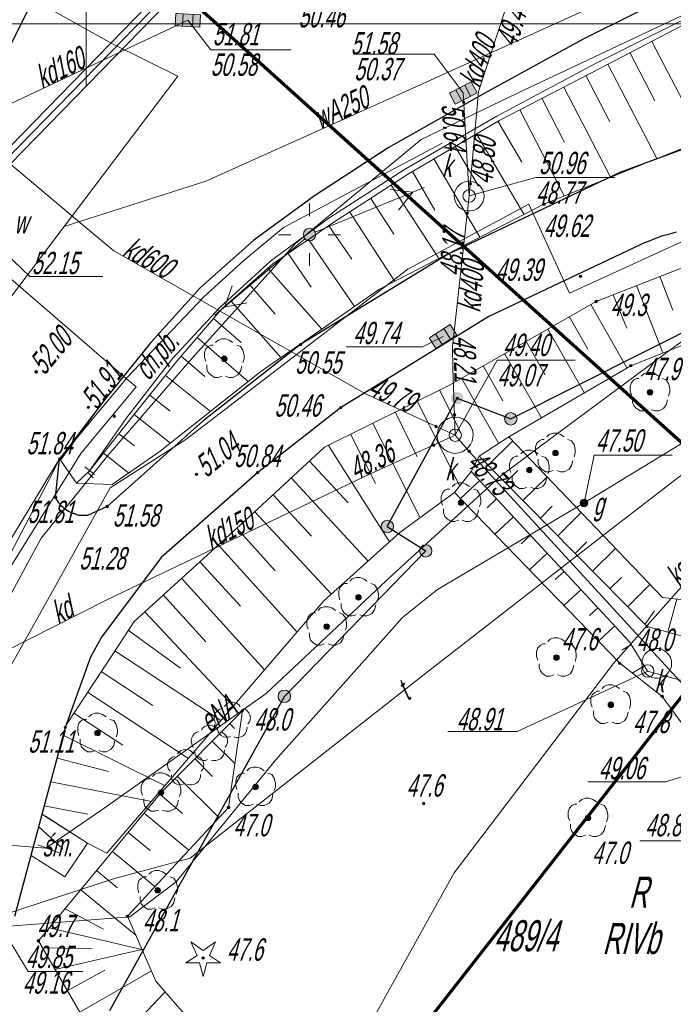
# Model space of a CAD drawing. Header units: millimetres. Extents: x 6567289036 to 6568990308, y 5976640423 to 5977332400.
# Tile 31 of 216: x 6567515357 to 6567541706, y 5976882915 to 5976922585. Entities that reach past the tile are written whole.
import ezdxf

# ---------------------------------------------------------------- set-up
doc = ezdxf.new("R2010")
doc.units = ezdxf.units.MM
doc.layers.add('0_PODKŁADANKI', color=7, linetype='Continuous')
doc.styles.get("Standard").update_dxf_attribs({"font": 'arial.ttf'})

# ---------------------------------------------------------------- blocks, each defined once
blk = doc.blocks.new('L_0_29_2')
at = {"color": 0, "linetype": 'Continuous', "lineweight": 13, "flags": 128}
blk.add_lwpolyline([(0, 0.5), (0, -0.5)], dxfattribs=at)
blk = doc.blocks.new('EGBP04_02')
at = {"linetype": 'Continuous', "lineweight": 18}
blk.add_hatch(color=7, dxfattribs=at).paths.add_polyline_path([(0, -0.5, 1), (0, 0.5, 1)])
at = {"color": 0, "linetype": 'Continuous', "lineweight": 18}
blk.add_circle((0, 0), 0.5, dxfattribs=at)
blk = doc.blocks.new('EGBP04_03')
at = {"linetype": 'Continuous', "lineweight": 13}
for color, points in [(7, [(0, -0.5, 1), (0, 0.5, 1)]), (0, [(0, -0.1, 1), (0, 0.1, 1)])]:
    blk.add_hatch(color=color, dxfattribs=at).paths.add_polyline_path(points)
at = {"color": 0, "linetype": 'Continuous', "lineweight": 13}
blk.add_circle((0, 0), 0.1, dxfattribs=at)
blk = doc.blocks.new('RTPW01')
at = {"linetype": 'Continuous', "lineweight": 13}
blk.add_hatch(color=0, dxfattribs=at).paths.add_polyline_path([(0, -0.1, 1), (0, 0.1, 1)])
at = {"color": 0, "linetype": 'Continuous', "lineweight": 13}
blk.add_circle((0, 0), 0.1, dxfattribs=at)
blk = doc.blocks.new('RTPW02')
at = {"linetype": 'Continuous', "lineweight": 13}
blk.add_hatch(color=0, dxfattribs=at).paths.add_polyline_path([(0, -0.1, 1), (0, 0.1, 1)])
at = {"color": 0, "linetype": 'Continuous', "lineweight": 13}
blk.add_circle((0, 0), 0.1, dxfattribs=at)
blk = doc.blocks.new('SUUS22_01')
at = {"color": 0, "linetype": 'Continuous', "lineweight": 13}
blk.add_circle((0, 0), 0.5, dxfattribs=at)
blk = doc.blocks.new('SUUS25')
at = {"linetype": 'Continuous', "lineweight": 13}
blk.add_hatch(color=0, dxfattribs=at).paths.add_polyline_path([(0, -0.316, 1), (0, 0.316, 1)])
at = {"color": 0, "linetype": 'Continuous', "lineweight": 13}
blk.add_circle((0, 0), 0.316, dxfattribs=at)
blk = doc.blocks.new('SUUS05')
at = {"linetype": 'Continuous', "lineweight": 18}
blk.add_hatch(color=7, dxfattribs=at).paths.add_polyline_path([(-1, 0.5), (-1, -0.5), (1, -0.5), (1, 0.5), (-0.9, 0.5)])
at = {"color": 0, "linetype": 'Continuous', "lineweight": 18, "flags": 128}
for points in [[(-1, 0.5), (-1, -0.5), (1, -0.5), (1, 0.5), (-0.9, 0.5)], [(-0.4, 0.5), (-0.4, -0.5)]]:
    blk.add_lwpolyline(points, close=True, dxfattribs=at)
blk.add_lwpolyline([(0.4, 0.5), (0.4, -0.5)], dxfattribs=at)
blk = doc.blocks.new('BUIB04_01')
at = {"linetype": 'Continuous', "lineweight": 18}
blk.add_hatch(color=7, dxfattribs=at).paths.add_polyline_path([(0, -0.5, 1), (0, 0.5, 1)])
at = {"color": 0, "linetype": 'Continuous', "lineweight": 18}
blk.add_circle((0, 0), 0.5, dxfattribs=at)
blk = doc.blocks.new('SUPE04')
at = {"color": 0, "linetype": 'Continuous', "lineweight": 18, "flags": 128}
for points in [[(9, 0), (7.4, 0.9)], [(0.5, 0), (10, 0)], [(9, 0), (7.4, -0.9)]]:
    blk.add_lwpolyline(points, dxfattribs=at)
blk = doc.blocks.new('SUPS01_08')
at = {"linetype": 'Continuous', "lineweight": 13}
blk.add_hatch(color=0, dxfattribs=at).paths.add_polyline_path([(0, -0.1, 1), (0, 0.1, 1)])
at = {"color": 0, "linetype": 'Continuous', "lineweight": 13}
blk.add_circle((0, 0), 0.1, dxfattribs=at)
blk = doc.blocks.new('OBOP01_01')
at = {"linetype": 'Continuous', "lineweight": 18}
blk.add_hatch(color=0, dxfattribs=at).paths.add_polyline_path([(0, -0.1, 1), (0, 0.1, 1)])
at = {"color": 0, "linetype": 'Continuous', "lineweight": 18, "flags": 128}
blk.add_lwpolyline([(-1, 1.3), (0, 0.6), (1, 1.3), (0.5, 0.2), (1.4, -0.4), (0.3, -0.4), (0, -1.5), (-0.3, -0.4), (-1.4, -0.4), (-0.5, 0.2), (-1, 1.3)], dxfattribs=at)
at = {"color": 0, "linetype": 'Continuous', "lineweight": 18}
blk.add_circle((0, 0), 0.1, dxfattribs=at)
blk = doc.blocks.new('OBOP02_01')
at = {"linetype": 'Continuous', "lineweight": 13}
blk.add_hatch(color=0, dxfattribs=at).paths.add_polyline_path([(0, -0.224, 1), (0, 0.224, 1)])
at = {"color": 0, "linetype": 'Continuous', "lineweight": 18, "flags": 128}
for points in [[(0.7, 1.3), (0.4, 1.5), (0.1, 1.6), (-0.2, 1.6), (-0.5, 1.5), (-0.7, 1.3)], [(-0.9, 1.1), (-1.1, 1.1), (-1.3, 1), (-1.5, 0.8), (-1.6, 0.5), (-1.6, 0.1), (-1.5, -0.2)], [(1.5, -0.3), (1.6, 0), (1.6, 0.3), (1.5, 0.7), (1.3, 1), (1, 1.1)], [(-1.4, -0.5), (-1.4, -0.8), (-1.3, -1.1), (-1.1, -1.3), (-0.8, -1.5), (-0.5, -1.5), (-0.2, -1.4)], [(0.1, -1.4), (0.4, -1.5), (0.7, -1.5), (1.1, -1.3), (1.3, -1), (1.4, -0.6)]]:
    blk.add_lwpolyline(points, dxfattribs=at)
at = {"color": 0, "linetype": 'Continuous', "lineweight": 13}
blk.add_circle((0, 0), 0.224, dxfattribs=at)

msp = doc.modelspace()

# ---------------------------------------------------------------- linework, layer by layer
at = {"layer": '0_PODKŁADANKI', "lineweight": 70, "flags": 128}
msp.add_lwpolyline([(6567404736.345362, 5976739422.753954), (6567351762.778372, 5976777404.141075), (6567366146.075858, 5976800736.645169), (6567331457.154829, 5976823648.519215), (6567352156.941767, 5976859663.035738), (6567388004.251012, 5976922023.146966), (6567434454.322674, 5977002407.900146), (6567546736.345362, 5976901322.753954), (6567526086.345362, 5976874932.753954), (6567498709.432438, 5976815801.160638), (6567474536.620397, 5976767698.485344), (6567446143.972124, 5976711666.871627)], close=True, dxfattribs=at)
at = {"layer": '0_PODKŁADANKI', "linetype": 'Continuous', "lineweight": 18, "flags": 128}
for points in [[(6567424956.345362, 5976974562.753954), (6567435876.345362, 5976965392.753954), (6567441926.345362, 5976961512.753954), (6567461356.345362, 5976949612.753954), (6567513116.345362, 5976918322.753954), (6567517946.345362, 5976914272.753954)], [(6567519176.345362, 5976887982.753954), (6567513866.345362, 5976886252.753954), (6567500486.345362, 5976893422.753954), (6567499056.345362, 5976903402.753954), (6567444806.345362, 5976953002.753954), (6567444976.345362, 5976954622.753954), (6567429546.345362, 5976968762.753954)], [(6567462116.345362, 5976951692.753953), (6567482106.345362, 5976942272.753954), (6567486856.345362, 5976939842.753954), (6567497626.345362, 5976933582.753954), (6567519096.345362, 5976921612.753954)], [(6567497136.345362, 5976896012.753954), (6567498236.345362, 5976897022.753954), (6567498216.345362, 5976899942.753953), (6567498556.345362, 5976900302.753954), (6567523696.345362, 5976926072.753954), (6567524946.345362, 5976927372.753954), (6567553336.345362, 5976936552.753954), (6567555606.345362, 5976942182.753954), (6567559676.345362, 5976943812.753954), (6567563576.345362, 5976941662.753954), (6567571881.345362, 5976944155.753954)], [(6567517146.345362, 5976914252.753954), (6567522866.345362, 5976916072.753954), (6567531056.345362, 5976919752.753954), (6567543486.345362, 5976925402.753954), (6567548426.345362, 5976927652.753954), (6567557106.345362, 5976931042.753954), (6567561336.345362, 5976932622.753954), (6567572186.345362, 5976936192.753953), (6567580851.345362, 5976939283.753953)], [(6567582896.106463, 5976936651.983193), (6567569406.345362, 5976932342.753954), (6567559806.345362, 5976929152.753954), (6567551086.345362, 5976926002.753954), (6567542266.345362, 5976922842.753954), (6567535446.345362, 5976919632.753954), (6567531546.345362, 5976917762.753954), (6567526476.345362, 5976913572.753954), (6567522306.345362, 5976908952.753954), (6567518906.345362, 5976905022.753954)], [(6567532916.345362, 5976905842.753954), (6567532816.345362, 5976908562.753954), (6567532806.345362, 5976909412.753954), (6567533476.345362, 5976915482.753954), (6567533846.345362, 5976919692.753953), (6567535686.345362, 5976925272.753954)], [(6567513116.345362, 5976918322.753954), (6567522136.345362, 5976922562.753954)], [(6567522136.345362, 5976922562.753954), (6567523056.345362, 5976921372.753954), (6567526301.345362, 5976921372.753954)], [(6567519096.345362, 5976921612.753954), (6567521726.345362, 5976920302.753954), (6567512766.345362, 5976908482.753954)], [(6567540846.345362, 5976921712.753954), (6567542906.345362, 5976917742.753954)], [(6567533236.345362, 5976919632.753954), (6567532066.345362, 5976921192.753953), (6567528840.345361, 5976921192.753953)], [(6567539956.345362, 5976921262.753954), (6567540966.345362, 5976919312.753954)], [(6567539066.345362, 5976920792.753954), (6567541046.345362, 5976916992.753954)], [(6567538186.345362, 5976920332.753954), (6567539146.345362, 5976918472.753954)], [(6567537296.345362, 5976919872.753954), (6567539176.345362, 5976916242.753954)], [(6567533236.345362, 5976919632.753954), (6567533476.345362, 5976915482.753954)], [(6567558056.345362, 5976919162.753954), (6567555496.345362, 5976918982.753954), (6567544246.345362, 5976914642.753954), (6567537516.345362, 5976911562.753954), (6567535886.345362, 5976915152.753954), (6567531006.345362, 5976912532.753954), (6567524596.345362, 5976907622.753954), (6567522056.345362, 5976905672.753954), (6567519006.345362, 5976903722.753954)], [(6567536406.345362, 5976919422.753954), (6567537326.345362, 5976917632.753954)], [(6567535516.345362, 5976918952.753954), (6567537306.345362, 5976915492.753954)], [(6567534626.345362, 5976918492.753954), (6567535606.345362, 5976916842.753954)], [(6567518166.345362, 5976853382.753954), (6567519296.345362, 5976856212.753954), (6567519656.345362, 5976858452.753954), (6567519886.345362, 5976861262.753954), (6567524326.345362, 5976871322.753954), (6567525946.345362, 5976874492.753954), (6567526946.345362, 5976877552.753954), (6567532866.345362, 5976888212.753954), (6567539286.345362, 5976896632.753954), (6567545966.345362, 5976904152.753954), (6567548156.345362, 5976906462.753954), (6567549316.345362, 5976908442.753953), (6567550446.345362, 5976910102.753954), (6567555366.345362, 5976914402.753954), (6567556986.345362, 5976917262.753954), (6567564996.345362, 5976917582.753954), (6567571166.345362, 5976918022.753954), (6567578896.345362, 5976917672.753954), (6567582892.344903, 5976917430.401371)], [(6567533766.345362, 5976917982.753954), (6567535686.345362, 5976914742.753954)], [(6567532916.345362, 5976917472.753954), (6567533846.345362, 5976915872.753954)], [(6567582892.286164, 5976917130.256221), (6567571046.345362, 5976916952.753954), (6567560216.345362, 5976916552.753954), (6567556886.345362, 5976916522.753954), (6567556496.345362, 5976915232.753954), (6567549606.345362, 5976910062.753954), (6567539076.345362, 5976901962.753954), (6567531736.345362, 5976896262.753954), (6567522226.345362, 5976888802.753954), (6567519176.345362, 5976887982.753954)], [(6567532046.345362, 5976916972.753954), (6567533906.345362, 5976913822.753954)], [(6567531186.345362, 5976916462.753954), (6567532096.345362, 5976914912.753954)], [(6567530336.345362, 5976915922.753954), (6567532256.345362, 5976912962.753954)], [(6567533476.345362, 5976915482.753954), (6567536166.345362, 5976916222.753954), (6567539347.345362, 5976916222.753954)], [(6567527036.345362, 5976914672.753954), (6567527036.345362, 5976915172.753954)], [(6567529506.345362, 5976915382.753954), (6567530436.345362, 5976913942.753953)], [(6567579026.345362, 5976912192.753953), (6567578116.345362, 5976914322.753954), (6567577476.345362, 5976914782.753954), (6567575946.345362, 5976913932.753954), (6567574806.345362, 5976913692.753953), (6567566566.345362, 5976914502.753954), (6567563316.345362, 5976914932.753954), (6567560026.345362, 5976914532.753954), (6567558546.345362, 5976914142.753954), (6567555606.345362, 5976912592.753954), (6567549446.345362, 5976909272.753954), (6567542546.345362, 5976905812.753954), (6567538106.345362, 5976903112.753954), (6567532206.345362, 5976899622.753954), (6567530786.345362, 5976898502.753954), (6567525676.345362, 5976892752.753954), (6567521666.345362, 5976887852.753954), (6567519796.345362, 5976886432.753954)], [(6567528666.345362, 5976914832.753954), (6567530476.345362, 5976912042.753954)], [(6567517946.345362, 5976914272.753954), (6567519146.345362, 5976913272.753954), (6567529296.345362, 5976907512.753954), (6567532916.345362, 5976905842.753954)], [(6567527826.345362, 5976914282.753954), (6567528746.345362, 5976912942.753953)], [(6567525786.345362, 5976913922.753954), (6567526286.345362, 5976913922.753954)], [(6567527786.345362, 5976913922.753954), (6567528286.345362, 5976913922.753954)], [(6567514406.345362, 5976913532.753954), (6567515766.345362, 5976912232.753954), (6567518705.345362, 5976912232.753954)], [(6567526996.345362, 5976913732.753954), (6567528856.345362, 5976911022.753954)], [(6567526176.345362, 5976913162.753954), (6567527106.345362, 5976911802.753954)], [(6567527036.345362, 5976912672.753954), (6567527036.345362, 5976913172.753954)], [(6567525366.345362, 5976912572.753954), (6567527536.345362, 5976910112.753954)], [(6567524616.345362, 5976911912.753954), (6567525656.345362, 5976910722.753954)], [(6567541166.345362, 5976912242.753954), (6567541686.345362, 5976910882.753954)], [(6567539286.345362, 5976911502.753954), (6567539826.345362, 5976910152.753954)], [(6567540226.345362, 5976911872.753954), (6567541286.345362, 5976909162.753954)], [(6567523866.345362, 5976911252.753954), (6567525886.345362, 5976908972.753954)], [(6567538376.345362, 5976911112.753954), (6567539836.345362, 5976908552.753954)], [(6567544046.345362, 5976911022.753954), (6567541816.345362, 5976909452.753954), (6567537096.345362, 5976905952.753954), (6567534756.345362, 5976904212.753954), (6567530356.345362, 5976900192.753953), (6567525296.345362, 5976895442.753953), (6567518666.345362, 5976890752.753954)], [(6567523166.345362, 5976910542.753954), (6567524286.345362, 5976909582.753954)], [(6567537506.345362, 5976910622.753954), (6567538256.345362, 5976909312.753954)], [(6567538116.345362, 5976907562.753954), (6567536646.345362, 5976910122.753954)], [(6567522516.345362, 5976909782.753954), (6567524566.345362, 5976908012.753954)], [(6567532426.345362, 5976909822.753954), (6567531596.345362, 5976909402.753954), (6567528523.345362, 5976909402.753954)], [(6567535776.345362, 5976909622.753954), (6567536546.345362, 5976908272.753954)], [(6567536396.345362, 5976906542.753954), (6567534906.345362, 5976909132.753954)], [(6567521866.345362, 5976909022.753954), (6567522826.345362, 5976908202.753954)], [(6567532916.345362, 5976905842.753954), (6567534606.345362, 5976908862.753954), (6567537743.345362, 5976908862.753954)], [(6567534036.345362, 5976908632.753954), (6567534836.345362, 5976907232.753954)], [(6567521236.345362, 5976908252.753954), (6567523046.345362, 5976906802.753954)], [(6567534656.345362, 5976905522.753954), (6567533166.345362, 5976908142.753954)], [(6567532286.345362, 5976907662.753954), (6567533086.345362, 5976906062.753954)], [(6567520606.345362, 5976907462.753954), (6567521426.345362, 5976906812.753954)], [(6567531386.345362, 5976907212.753954), (6567533086.345362, 5976903822.753954)], [(6567530496.345362, 5976906782.753954), (6567531386.345362, 5976904972.753954)], [(6567519976.345362, 5976906682.753954), (6567521436.345362, 5976905522.753954)], [(6567529596.345362, 5976906332.753954), (6567531476.345362, 5976902552.753954)], [(6567532916.345362, 5976905842.753954), (6567529256.345362, 5976904182.753954), (6567518876.345362, 5976899212.753954)], [(6567519356.345362, 5976905902.753954), (6567519986.345362, 5976905412.753954)], [(6567528696.345362, 5976905882.753954), (6567529696.345362, 5976903902.753954)], [(6567558266.345362, 5976878602.753954), (6567542576.345362, 5976895272.753954), (6567533476.345362, 5976905192.753953), (6567532916.345362, 5976905842.753954)], [(6567534246.345362, 5976904642.753954), (6567535236.345362, 5976905622.753954)], [(6567527806.345362, 5976905432.753954), (6567530266.345362, 5976901552.753954)], [(6567476446.345362, 5976820612.753954), (6567478766.345362, 5976824892.753954), (6567504476.345362, 5976877052.753954), (6567512466.345362, 5976892242.753954), (6567513036.345362, 5976895822.753954), (6567516226.345362, 5976901692.753953), (6567518906.345362, 5976905022.753954)], [(6567518736.345362, 5976905122.753954), (6567519746.345362, 5976904332.753954)], [(6567527046.345362, 5976904802.753954), (6567528596.345362, 5976903122.753954)], [(6567538106.345362, 5976903112.753954), (6567538516.345362, 5976905042.753954), (6567541659.345362, 5976905042.753954)], [(6567534946.345362, 5976903932.753954), (6567535436.345362, 5976904422.753954)], [(6567518106.345362, 5976904342.753954), (6567518316.345362, 5976904122.753954)], [(6567526306.345362, 5976904122.753954), (6567529406.345362, 5976900772.753954)], [(6567533906.345362, 5976904022.753954), (6567533126.345362, 5976903292.753954)], [(6567535646.345362, 5976903212.753954), (6567536616.345362, 5976904172.753954)], [(6567512906.345362, 5976892822.753954), (6567519006.345362, 5976903722.753954)], [(6567525576.345362, 5976903442.753953), (6567527116.345362, 5976901772.753954)], [(6567534586.345362, 5976903292.753954), (6567534196.345362, 5976902922.753954)], [(6567536346.345362, 5976902502.753954), (6567536826.345362, 5976902982.753954)], [(6567524836.345362, 5976902762.753954), (6567527926.345362, 5976899432.753954)], [(6567535266.345362, 5976902552.753954), (6567534516.345362, 5976901852.753954)], [(6567537046.345362, 5976901792.753954), (6567537996.345362, 5976902732.753954)], [(6567524106.345362, 5976902092.753954), (6567525656.345362, 5976900382.753954)], [(6567535946.345362, 5976901822.753954), (6567535566.345362, 5976901472.753954)], [(6567523366.345362, 5976901412.753954), (6567526536.345362, 5976897922.753954)], [(6567537746.345362, 5976901072.753954), (6567538226.345362, 5976901542.753954)], [(6567538446.345362, 5976900362.753954), (6567539376.345362, 5976901282.753954)], [(6567536626.345362, 5976901092.753954), (6567535906.345362, 5976900422.753954)], [(6567522616.345362, 5976900742.753954), (6567524256.345362, 5976898952.753954)], [(6567521876.345362, 5976900082.753954), (6567525226.345362, 5976896392.753954)], [(6567537306.345362, 5976900352.753954), (6567536946.345362, 5976900032.753954)], [(6567539146.345362, 5976899652.753954), (6567539616.345362, 5976900112.753954)], [(6567537986.345362, 5976899622.753954), (6567537296.345362, 5976898982.753954)], [(6567539856.345362, 5976898932.753954), (6567540756.345362, 5976899832.753954)], [(6567511636.345362, 5976895562.753954), (6567518876.345362, 5976899212.753954)], [(6567521136.345362, 5976899412.753954), (6567522856.345362, 5976897512.753954)], [(6567541486.345362, 5976897902.753954), (6567541846.345362, 5976899242.753954)], [(6567538666.345362, 5976898892.753954), (6567538326.345362, 5976898582.753954)], [(6567520396.345362, 5976898732.753954), (6567523966.345362, 5976894922.753954)], [(6567540556.345362, 5976898222.753954), (6567540946.345362, 5976898762.753954)], [(6567539346.345362, 5976898162.753954), (6567538686.345362, 5976897542.753954)], [(6567519736.345362, 5976897992.753954), (6567521846.345362, 5976896452.753954)], [(6567540016.345362, 5976897412.753954), (6567539636.345362, 5976897182.753954)], [(6567519186.345362, 5976897152.753954), (6567523466.345362, 5976894342.753954)], [(6567540536.345362, 5976896552.753954), (6567540046.345362, 5976896262.753954)], [(6567518646.345362, 5976896322.753954), (6567520726.345362, 5976894952.753954)], [(6567540676.345362, 5976896342.753954), (6567535416.345362, 5976893912.753954), (6567532617.345362, 5976893912.753954)], [(6567541386.345362, 5976896142.753954), (6567541286.345362, 5976895762.753954)], [(6567518096.345362, 5976895492.753954), (6567522156.345362, 5976892812.753954)], [(6567502916.345362, 5976894902.753954), (6567512916.345362, 5976889492.753954), (6567516416.345362, 5976889202.753954), (6567518666.345362, 5976890752.753954)], [(6567517546.345362, 5976894642.753954), (6567519516.345362, 5976893352.753954)], [(6567523826.345362, 5976894232.753954), (6567524016.345362, 5976894032.753954)], [(6567521216.345362, 5976891712.753954), (6567517106.345362, 5976893762.753954)], [(6567547646.345362, 5976893792.753954), (6567541396.345362, 5976891882.753954), (6567538259.345362, 5976891882.753954)], [(6567523116.345362, 5976893522.753954), (6567524036.345362, 5976892612.753954)], [(6567518936.345362, 5976892292.753954), (6567516866.345362, 5976892832.753954)], [(6567522416.345362, 5976892812.753954), (6567523136.345362, 5976892092.753954)], [(6567549066.345362, 5976892472.753954), (6567543556.345362, 5976889502.753954), (6567540362.345362, 5976889502.753954)], [(6567521706.345362, 5976892102.753954), (6567523396.345362, 5976890422.753954)], [(6567520676.345362, 5976891082.753954), (6567516616.345362, 5976891872.753954)], [(6567521006.345362, 5976891382.753954), (6567521926.345362, 5976890602.753954)], [(6567518106.345362, 5976890572.753954), (6567516346.345362, 5976890912.753954)], [(6567516396.345362, 5976890492.753954), (6567518096.345362, 5976889402.753954), (6567517176.345362, 5976888052.753954), (6567515816.345362, 5976888912.753954)], [(6567520376.345362, 5976890612.753954), (6567522176.345362, 5976889122.753954)], [(6567516126.345364, 5976890071.753954), (6567517088.24335, 5976889196.974953), (6567516980.355363, 5976888999.343945), (6567516083.345362, 5976889335.253956)], [(6567519736.345362, 5976889842.753954), (6567520616.345362, 5976889112.753954)], [(6567519096.345362, 5976889072.753954), (6567520816.345362, 5976887652.753954)], [(6567518456.345362, 5976888302.753954), (6567519296.345362, 5976887612.753954)], [(6567517826.345362, 5976887532.753954), (6567520046.345362, 5976885692.753953)], [(6567517186.345362, 5976886762.753954), (6567518736.345362, 5976885942.753953)], [(6567512716.345362, 5976883602.753954), (6567513466.345362, 5976885262.753954), (6567514606.345362, 5976886042.753954), (6567519796.345362, 5976886432.753954)], [(6567514606.345362, 5976886042.753954), (6567515696.345362, 5976884242.753954), (6567517906.345362, 5976884242.753954)], [(6567516546.345362, 5976885992.753954), (6567520286.345362, 5976885122.753954)], [(6567516276.345362, 5976885192.753953), (6567518276.345362, 5976885152.753954)], [(6567516776.345362, 5976884322.753954), (6567520286.345362, 5976885122.753954)], [(6567517276.345362, 5976883462.753954), (6567518786.345362, 5976884292.753954)], [(6567517776.345362, 5976882592.753954), (6567520666.345362, 5976884262.753954)], [(6567518816.345362, 5976880882.753954), (6567521216.345362, 5976883412.753954)]]:
    msp.add_lwpolyline(points, dxfattribs=at)
at = {"layer": '0_PODKŁADANKI', "linetype": 'Continuous', "lineweight": 25, "flags": 128}
for points in [[(6567582076.345362, 5976938618.753954), (6567578876.345362, 5976937562.753954), (6567563946.345362, 5976932702.753954), (6567563976.345362, 5976932522.753954), (6567562916.345362, 5976932162.753954), (6567562836.345362, 5976932312.753954), (6567561556.345362, 5976931882.753954), (6567555556.345362, 5976929652.753954), (6567548326.345362, 5976926622.753954), (6567542786.345362, 5976924162.753954), (6567540106.345362, 5976922812.753954), (6567538066.345362, 5976921802.753954), (6567534076.345362, 5976919612.753954), (6567530206.345362, 5976917422.753954), (6567527236.345362, 5976915492.753954), (6567524796.345362, 5976913702.753954), (6567522646.345362, 5976911792.753954), (6567520646.345362, 5976909572.753954), (6567518786.345362, 5976907282.753954), (6567516966.345362, 5976904882.753954)], [(6567501646.345362, 5976894962.753954), (6567517556.345362, 5976926682.753954)], [(6567549786.345362, 5976920192.753953), (6567539556.345362, 5976916422.753954), (6567532626.345362, 5976913132.753954), (6567526676.345362, 5976909492.753954), (6567522746.345362, 5976906412.753954), (6567518886.345362, 5976902972.753954), (6567518086.345362, 5976902602.753954), (6567518036.345362, 5976902602.753954), (6567517996.345362, 5976902602.753954), (6567517946.345362, 5976902602.753954), (6567517896.345362, 5976902602.753954), (6567517856.345362, 5976902602.753954), (6567517806.345362, 5976902612.753954), (6567517756.345362, 5976902612.753954), (6567517716.345362, 5976902622.753954), (6567517666.345362, 5976902632.753954), (6567517626.345362, 5976902642.753954), (6567517576.345362, 5976902672.753954), (6567517536.345362, 5976902682.753954), (6567517486.345362, 5976902692.753953), (6567517446.345362, 5976902712.753954), (6567517386.345362, 5976902742.753954), (6567517326.345362, 5976902772.753954), (6567517266.345362, 5976902812.753954), (6567517206.345362, 5976902852.753954), (6567517146.345362, 5976902892.753954), (6567517096.345362, 5976902942.753953), (6567517046.345362, 5976902982.753954), (6567516996.345362, 5976903032.753954), (6567516946.345362, 5976903092.753954), (6567516916.345362, 5976903142.753954), (6567516876.345362, 5976903212.753954), (6567516836.345362, 5976903272.753954), (6567516806.345362, 5976903332.753954), (6567516966.345362, 5976904882.753954)], [(6567535156.345362, 5976906502.753954), (6567556626.345362, 5976917292.753954)], [(6567541826.345362, 5976914022.753954), (6567541646.345362, 5976913972.753954), (6567541456.345362, 5976913922.753954), (6567541276.345362, 5976913872.753954), (6567541096.345362, 5976913812.753954), (6567540916.345362, 5976913742.753954), (6567540736.345362, 5976913662.753954), (6567540546.345362, 5976913592.753954), (6567540376.345362, 5976913512.753954), (6567534266.345362, 5976910622.753954), (6567528296.345362, 5976906952.753954), (6567524946.345362, 5976904332.753954), (6567521056.345362, 5976900912.753954), (6567518656.345362, 5976897702.753954), (6567518216.345362, 5976896902.753954), (6567517196.345362, 5976894072.753954), (6567515146.345362, 5976886452.753954)], [(6567530176.345362, 5976902162.753954), (6567532996.345362, 5976907332.753954)], [(6567532996.345362, 5976907332.753954), (6567535156.345362, 5976906502.753954)], [(6567530176.345362, 5976902162.753954), (6567531726.345362, 5976901182.753954)], [(6567526026.345362, 5976895322.753954), (6567531726.345362, 5976901182.753954)], [(6567518996.345362, 5976882662.753954), (6567526026.345362, 5976895322.753954)]]:
    msp.add_lwpolyline(points, dxfattribs=at)
at = {"layer": '0_PODKŁADANKI', "lineweight": 18, "flags": 128}
for points in [[(6567582895.84429, 5976935312.282047), (6567579856.345362, 5976934352.753954), (6567567256.345362, 5976931302.753954), (6567562396.345362, 5976929752.753954), (6567560066.345362, 5976929352.753954), (6567556296.345362, 5976928222.753954), (6567548786.345362, 5976925492.753954), (6567543326.345362, 5976923002.753954), (6567538746.345362, 5976920622.753954), (6567534716.345362, 5976918542.753954), (6567530986.345362, 5976916342.753954), (6567527986.345362, 5976914402.753954), (6567525566.345362, 5976912752.753954), (6567523506.345362, 5976910932.753954), (6567521686.345362, 5976908822.753954), (6567519796.345362, 5976906462.753954), (6567518176.345362, 5976904412.753954), (6567517646.345362, 5976903912.753954)], [(6567519650.446234, 5976908129.361268), (6567506976.345362, 5976919062.753954), (6567504062.781614, 5976929994.298344)], [(6567501646.345362, 5976894962.753954), (6567517556.345362, 5976926682.753954)], [(6567498386.345362, 5976900472.753954), (6567523516.345362, 5976926252.753954)], [(6567498736.345362, 5976900132.753954), (6567523866.345362, 5976925902.753954)], [(6567543226.345362, 5976923142.753954), (6567538626.345362, 5976920842.753954), (6567534586.345362, 5976918692.753953), (6567530876.345362, 5976916542.753954), (6567527826.345362, 5976914592.753954), (6567525486.345362, 5976912862.753954), (6567523436.345362, 5976911002.753954), (6567521526.345362, 5976908942.753953), (6567519676.345362, 5976906552.753954), (6567518176.345362, 5976904412.753954), (6567517646.345362, 5976903912.753954), (6567516996.345362, 5976904842.753954), (6567518786.345362, 5976907282.753954), (6567520646.345362, 5976909572.753954), (6567522646.345362, 5976911792.753954), (6567524796.345362, 5976913702.753954), (6567527236.345362, 5976915492.753954), (6567530206.345362, 5976917422.753954), (6567534076.345362, 5976919612.753954), (6567538066.345362, 5976921802.753954), (6567540106.345362, 5976922812.753954), (6567542786.345362, 5976924162.753954)], [(6567582893.536657, 5976923520.266999), (6567582156.345362, 5976923632.753954), (6567563776.345362, 5976924032.753954), (6567557966.345362, 5976922362.753954), (6567550636.345362, 5976920572.753954), (6567545326.345362, 5976918712.753954), (6567536486.345362, 5976915152.753954), (6567529866.345362, 5976911722.753954), (6567525076.345362, 5976908412.753954), (6567521016.345362, 5976905202.753954), (6567519086.345362, 5976903862.753954), (6567517646.345362, 5976903912.753954)], [(6567449134.817936, 5976779404.531639), (6567454236.345362, 5976777252.753954), (6567464506.345362, 5976798032.753954), (6567467016.345362, 5976803182.753954), (6567478006.345362, 5976825532.753954), (6567485946.345362, 5976841702.753954), (6567494236.345362, 5976858472.753954), (6567499396.345362, 5976869502.753954), (6567502465.989774, 5976876243.240166), (6567511319.540383, 5976895478.272625), (6567514516.345362, 5976900872.753954), (6567516966.608269, 5976904885.300871), (6567519686.345362, 5976908172.753954), (6567522786.345362, 5976911422.753954), (6567524396.345362, 5976912882.753954), (6567525986.345362, 5976914212.753954), (6567532386.345364, 5976917612.753954)], [(6567556626.345362, 5976917292.753954), (6567535156.345362, 5976906502.753954)], [(6567556626.345362, 5976917292.753954), (6567535156.345362, 5976906502.753954)], [(6567545556.345362, 5976913952.753954), (6567538596.345362, 5976911232.753954), (6567532656.345362, 5976907852.753954), (6567527646.345362, 5976905362.753954), (6567524246.345362, 5976902222.753954), (6567519966.345362, 5976898332.753954), (6567519106.345362, 5976897022.753954), (6567517216.345362, 5976894152.753954), (6567516256.345362, 5976890572.753954)], [(6567518876.345362, 5976889002.753954), (6567527616.345362, 5976899172.753954), (6567530686.345362, 5976901922.753954), (6567532886.345362, 5976903532.753954), (6567533556.345362, 5976904382.753954), (6567533886.345362, 5976905002.753954), (6567535076.345362, 5976905782.753954), (6567539996.345362, 5976908642.753954), (6567548226.345362, 5976911922.753954), (6567549016.345362, 5976912192.753953)], [(6567519650.446234, 5976908129.361268), (6567520046.345362, 5976907792.753954), (6567517826.345362, 5976905112.753954), (6567513976.345362, 5976898922.753954), (6567512086.345362, 5976895132.753954), (6567506336.345362, 5976883212.753954), (6567501966.345362, 5976873542.753954), (6567494286.345362, 5976857822.753954), (6567489921.774388, 5976849030.083811), (6567486386.345364, 5976841392.753954), (6567479696.345362, 5976827932.753954), (6567472706.345362, 5976813502.753954), (6567466666.345362, 5976801302.753954), (6567460756.345362, 5976789072.753954), (6567453626.345362, 5976774502.753954), (6567449662.205529, 5976776664.751998)], [(6567532996.345362, 5976907332.753954), (6567530176.345362, 5976902162.753954)], [(6567532996.345362, 5976907332.753954), (6567530176.345362, 5976902162.753954)], [(6567535156.345362, 5976906502.753954), (6567532996.345362, 5976907332.753954)], [(6567535156.345362, 5976906502.753954), (6567532996.345362, 5976907332.753954)], [(6567553606.345362, 5976895102.753954), (6567552016.345362, 5976898572.753954), (6567549326.345362, 5976900722.753954), (6567546126.345362, 5976900692.753953), (6567543326.345362, 5976899082.753954), (6567541276.345362, 5976899302.753954), (6567535076.345362, 5976905782.753954), (6567533886.345362, 5976905002.753954)], [(6567516966.345362, 5976904882.753954), (6567516556.345362, 5976904092.753954), (6567512296.345362, 5976895942.753953)], [(6567533886.345362, 5976905002.753954), (6567540646.345362, 5976898132.753954), (6567543346.345362, 5976897392.753954), (6567546906.345362, 5976898872.753954), (6567549096.345362, 5976899292.753954), (6567550236.345362, 5976897782.753954), (6567550446.345362, 5976894542.753954)], [(6567533556.345362, 5976904382.753954), (6567539946.345362, 5976897512.753954), (6567540666.345362, 5976896342.753954), (6567543786.345362, 5976895492.753954), (6567548756.345362, 5976887642.753954), (6567550976.345362, 5976887072.753954), (6567551636.345362, 5976889532.753954), (6567550676.345362, 5976893392.753954)], [(6567553826.345362, 5976893942.753953), (6567554266.345362, 5976891412.753954), (6567554366.345362, 5976890192.753953), (6567554226.345362, 5976888502.753954), (6567554166.345362, 5976888272.753954), (6567554106.345362, 5976888052.753954), (6567554046.345362, 5976887832.753954), (6567553956.345362, 5976887612.753954), (6567553876.345362, 5976887392.753954), (6567553796.345362, 5976887172.753954), (6567553696.345362, 5976886962.753954), (6567553586.345362, 5976886752.753954), (6567553476.345362, 5976886542.753954), (6567553366.345362, 5976886342.753954), (6567553226.345362, 5976886152.753954), (6567553106.345362, 5976885952.753954), (6567552966.345362, 5976885762.753954), (6567551826.345362, 5976884492.753954), (6567549146.345362, 5976884592.753954), (6567547556.345362, 5976886742.753954), (6567541256.345362, 5976895322.753954), (6567539546.345362, 5976896652.753954), (6567532886.345362, 5976903532.753954)], [(6567530176.345362, 5976902162.753954), (6567531726.345362, 5976901182.753954)], [(6567530176.345362, 5976902162.753954), (6567531726.345362, 5976901182.753954)], [(6567531726.345362, 5976901182.753954), (6567526026.345362, 5976895322.753954)], [(6567531726.345362, 5976901182.753954), (6567526026.345362, 5976895322.753954)], [(6567526026.345362, 5976895322.753954), (6567518996.345362, 5976882662.753954)], [(6567526026.345362, 5976895322.753954), (6567518996.345362, 5976882662.753954)], [(6567527926.345362, 5976875692.753953), (6567518746.345362, 5976880932.753954), (6567516116.345362, 5976885472.753954), (6567521056.345362, 5976891442.753953), (6567524336.345362, 5976894742.753954)], [(6567524336.345362, 5976894742.753954), (6567523776.345362, 5976890842.753954), (6567519706.345362, 5976886462.753954), (6567520846.345362, 5976883852.753954), (6567527926.345362, 5976875692.753953)], [(6567516256.345362, 5976890572.753954), (6567518096.345362, 5976889402.753954), (6567518876.345362, 5976889002.753954)]]:
    msp.add_lwpolyline(points, dxfattribs=at)
at = {"layer": '0_PODKŁADANKI', "linetype": 'Continuous', "lineweight": 13, "flags": 128}
for points in [[(6567518036.345362, 5976919922.753954), (6567518036.345362, 5976924922.753954)], [(6567293036.345362, 5976922422.753954), (6567580036.345362, 5976922422.753954)], [(6567515536.345362, 5976922422.753954), (6567520536.345362, 5976922422.753954)]]:
    msp.add_lwpolyline(points, dxfattribs=at)
at = {"layer": '0_PODKŁADANKI', "linetype": 'Continuous', "lineweight": 18, "flags": 128}
for points in [[(6567534076.345362, 5976915472.753954), (6567534066.345362, 5976915352.753954), (6567534026.345362, 5976915232.753954), (6567533956.345362, 5976915122.753954), (6567533866.345362, 5976915022.753954), (6567533766.345362, 5976914952.753954), (6567533656.345362, 5976914902.753954), (6567533526.345362, 5976914882.753954), (6567533406.345362, 5976914882.753954), (6567533276.345362, 5976914912.753954), (6567533166.345362, 5976914962.753954), (6567533066.345362, 5976915032.753954), (6567532976.345362, 5976915132.753954), (6567532926.345362, 5976915242.753954), (6567532886.345362, 5976915362.753954), (6567532876.345362, 5976915482.753954), (6567532886.345362, 5976915602.753954), (6567532926.345362, 5976915722.753954), (6567532986.345362, 5976915832.753954), (6567533086.345362, 5976915932.753954), (6567533186.345362, 5976916002.753954), (6567533296.345362, 5976916052.753954), (6567533426.345362, 5976916082.753954), (6567533546.345362, 5976916082.753954), (6567533676.345362, 5976916042.753954), (6567533786.345362, 5976915992.753954), (6567533886.345362, 5976915922.753954), (6567533966.345362, 5976915822.753954), (6567534026.345362, 5976915712.753954), (6567534066.345362, 5976915592.753954)], [(6567533596.345362, 5976905602.753954), (6567533536.345362, 5976905462.753954), (6567533436.345362, 5976905342.753954), (6567533326.345362, 5976905252.753954), (6567533196.345362, 5976905172.753954), (6567533046.345362, 5976905132.753954), (6567532886.345362, 5976905112.753954), (6567532746.345362, 5976905132.753954), (6567532606.345362, 5976905192.753953), (6567532466.345362, 5976905272.753954), (6567532356.345362, 5976905372.753954), (6567532276.345362, 5976905492.753954), (6567532216.345362, 5976905632.753954), (6567532186.345362, 5976905782.753954), (6567532196.345362, 5976905942.753953), (6567532226.345362, 5976906082.753954), (6567532286.345362, 5976906222.753954), (6567532386.345362, 5976906342.753954), (6567532496.345362, 5976906442.753953), (6567532626.345362, 5976906522.753954), (6567532776.345362, 5976906552.753954), (6567532936.345362, 5976906572.753954), (6567533076.345362, 5976906552.753954), (6567533216.345362, 5976906502.753954), (6567533356.345362, 5976906422.753954), (6567533466.345362, 5976906312.753954), (6567533546.345362, 5976906192.753953), (6567533606.345362, 5976906052.753954), (6567533636.345362, 5976905902.753954), (6567533626.345362, 5976905742.753954)], [(6567541636.345362, 5976896642.753954), (6567541626.345362, 5976896522.753954), (6567541576.345362, 5976896402.753954), (6567541516.345362, 5976896292.753954), (6567541426.345362, 5976896192.753953), (6567541326.345362, 5976896122.753954), (6567541216.345362, 5976896082.753954), (6567541086.345362, 5976896052.753954), (6567540966.345362, 5976896052.753954), (6567540836.345362, 5976896082.753954), (6567540726.345362, 5976896132.753954), (6567540626.345362, 5976896202.753954), (6567540536.345362, 5976896302.753954), (6567540476.345362, 5976896422.753954), (6567540446.345362, 5976896542.753954), (6567540436.345362, 5976896662.753954), (6567540446.345362, 5976896782.753954), (6567540486.345362, 5976896902.753954), (6567540546.345362, 5976897002.753954), (6567540636.345362, 5976897102.753954), (6567540746.345362, 5976897172.753954), (6567540856.345362, 5976897222.753954), (6567540986.345362, 5976897252.753954), (6567541106.345362, 5976897252.753954), (6567541236.345362, 5976897222.753954), (6567541346.345362, 5976897162.753954), (6567541436.345362, 5976897092.753954), (6567541526.345362, 5976896992.753954), (6567541586.345362, 5976896882.753954), (6567541626.345362, 5976896762.753954)]]:
    msp.add_lwpolyline(points, close=True, dxfattribs=at)
at = {"layer": '0_PODKŁADANKI', "lineweight": 18, "flags": 128}
msp.add_lwpolyline([(6567517176.345362, 5976888052.753954), (6567515816.345362, 5976888912.753954), (6567516256.345362, 5976890572.753954), (6567518096.345362, 5976889402.753954)], close=True, dxfattribs=at)
at = {"layer": '0_PODKŁADANKI', "linetype": 'Continuous', "lineweight": 18}
for centre, radius, start, end in [((6567523583.104797, 5976894453.743043), 389.634798, 104.0019046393, 219.9164481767), ((6567523926.495217, 5976894714.728866), 378.025119, 30.55665623, 149.466521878), ((6567524292.382356, 5976894459.83112), 366.076715, 317.0862565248, 79.1784148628), ((6567523010.999225, 5976893793.982561), 368.800757, 29.6721217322, 151.0300677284), ((6567523697.321438, 5976894044.13655), 373.372116, 174.6860508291, 294.8232960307), ((6567524142.70041, 5976894043.533335), 380.200729, 246.8859069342, 5.2272047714), ((6567522684.707823, 5976893517.087075), 412.236997, 106.8088047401, 217.1633222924), ((6567523363.970266, 5976893524.863286), 375.62814, 318.5291908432, 78.0693061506), ((6567521668.128043, 5976892555.453526), 352.750898, 99.1066788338, 224.8668196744), ((6567522047.316955, 5976892789.499107), 393.256047, 32.577952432, 147.5776325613), ((6567522778.776355, 5976893107.781694), 368.988853, 173.7209825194, 295.0284342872), ((6567522403.234675, 5976892554.082852), 373.493401, 317.5575618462, 77.6625096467), ((6567523210.637647, 5976893133.552137), 403.48793, 249.6632481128, 2.1276855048), ((6567521811.0456, 5976892103.71909), 344.956782, 169.8143461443, 297.7781772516), ((6567522266.747433, 5976892137.371499), 380.956668, 246.5537366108, 4.6979882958)]:
    msp.add_arc(centre, radius, start, end, dxfattribs=at)
at = {"layer": '0_PODKŁADANKI'}
for p in [(6567516020.954428, 5976908397.13522), (6567518122.758682, 5976906970.286049), (6567519171.04644, 5976906607.892907), (6567522485.151546, 5976904265.195436), (6567531645.865699, 5976891006.824007)]:
    msp.add_point(p, dxfattribs=at)

# ---------------------------------------------------------------- block references
at = {"layer": '0_PODKŁADANKI', "linetype": 'Continuous'}
for name, p, xscale, yscale, zscale, rotation in [('SUUS05', (6567522136.345362, 5976922562.753954), 499.9999999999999, 499.9999999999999, 499.9999999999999, 357.04), ('SUUS05', (6567533236.345362, 5976919632.753954), 500.0000000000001, 500.0000000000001, 500.0000000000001, 27.64999999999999), ('SUPE04', (6567527036.345362, 5976913922.753954), 499.9999999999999, 499.9999999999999, 499.9999999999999, 22.29), ('SUPE04', (6567527036.345362, 5976913922.753954), 500, 500, 500, 220.42), ('SUUS05', (6567532426.345362, 5976909822.753954), 499.9999999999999, 499.9999999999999, 499.9999999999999, 32.38), ('RTPW01', (6567519171.04644, 5976906607.892907), 499.9999999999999, 499.9999999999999, 499.9999999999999, 344), ('L_0_29_2', (6567518176.345362, 5976904412.753954), 499.9999999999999, 499.9999999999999, 499.9999999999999, 51.68), ('RTPW02', (6567522485.151546, 5976904265.195436), 500.0000000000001, 500.0000000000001, 500.0000000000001, 359), ('SUUS25', (6567538106.345362, 5976903112.753954), 500.0000000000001, 500.0000000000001, 500.0000000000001, 305.54)]:
    msp.add_blockref(name, p, dxfattribs=dict(at, xscale=xscale, yscale=yscale, zscale=zscale, rotation=rotation))
at = {"layer": '0_PODKŁADANKI', "linetype": 'Continuous', "xscale": 500, "yscale": 500, "zscale": 500}
for name, p in [('SUPS01_08', (6567533256.345362, 5976919252.753954)), ('SUPS01_08', (6567533526.345362, 5976915972.753954)), ('SUUS22_01', (6567533476.345362, 5976915482.753954)), ('RTPW01', (6567536486.345362, 5976915152.753954)), ('SUPS01_08', (6567533406.345362, 5976914792.753954)), ('BUIB04_01', (6567527036.345362, 5976913922.753954)), ('RTPW01', (6567537966.345362, 5976912242.753954)), ('RTPW01', (6567538596.345362, 5976911232.753954)), ('OBOP02_01', (6567523606.345362, 5976908922.753954)), ('RTPW01', (6567526676.345362, 5976909492.753954)), ('RTPW01', (6567516020.954428, 5976908397.13522)), ('RTPW01', (6567539996.345362, 5976908642.753954)), ('OBOP02_01', (6567540766.345362, 5976907572.753954)), ('EGBP04_03', (6567532996.345362, 5976907332.753954)), ('RTPW01', (6567518122.758682, 5976906970.286049)), ('RTPW01', (6567528296.345362, 5976906952.753954)), ('EGBP04_02', (6567535156.345362, 5976906502.753954)), ('SUPS01_08', (6567532886.345362, 5976906662.753954)), ('SUPS01_08', (6567532136.345362, 5976906192.753953)), ('SUUS22_01', (6567532916.345362, 5976905842.753954)), ('OBOP02_01', (6567536956.345362, 5976905122.753954)), ('SUPS01_08', (6567532046.345362, 5976905442.753953)), ('SUPS01_08', (6567533476.345362, 5976905192.753953)), ('OBOP02_01', (6567535906.345362, 5976904442.753953)), ('RTPW01', (6567516966.345362, 5976904882.753954)), ('RTPW01', (6567524946.345362, 5976904332.753954)), ('OBOP02_01', (6567533146.345362, 5976903122.753954)), ('RTPW01', (6567516806.345362, 5976903332.753954)), ('RTPW01', (6567518886.345362, 5976902972.753954)), ('EGBP04_02', (6567530176.345362, 5976902162.753954)), ('EGBP04_02', (6567531726.345362, 5976901182.753954)), ('OBOP02_01', (6567529016.345362, 5976899312.753954)), ('OBOP02_01', (6567527736.345362, 5976898132.753954)), ('RTPW01', (6567540646.345362, 5976898132.753954)), ('OBOP02_01', (6567536996.345362, 5976896882.753954)), ('RTPW01', (6567539546.345362, 5976896652.753954)), ('SUUS22_01', (6567540676.345362, 5976896342.753954)), ('OBOP02_01', (6567539186.345362, 5976894982.753954)), ('EGBP04_02', (6567526026.345362, 5976895322.753954)), ('RTPW01', (6567541256.345362, 5976895322.753954)), ('OBOP02_01', (6567518496.345362, 5976893842.753954)), ('RTPW01', (6567524336.345362, 5976894742.753954)), ('RTPW01', (6567517196.345362, 5976894072.753954)), ('OBOP02_01', (6567524866.345362, 5976891672.753954)), ('OBOP02_01', (6567521056.345362, 5976891442.753953)), ('RTPW01', (6567523776.345362, 5976890842.753954)), ('RTPW01', (6567531645.865699, 5976891006.824007)), ('OBOP02_01', (6567538266.345362, 5976890422.753954)), ('RTPW01', (6567538266.345362, 5976890422.753954)), ('OBOP02_01', (6567520916.345362, 5976887502.753954)), ('RTPW01', (6567519706.345362, 5976886462.753954)), ('RTPW01', (6567516116.345362, 5976885472.753954)), ('OBOP01_01', (6567522756.345362, 5976884782.753954)), ('RTPW01', (6567522756.345362, 5976884782.753954))]:
    msp.add_blockref(name, p, dxfattribs=at)

# ---------------------------------------------------------------- texts
at = {"layer": '0_PODKŁADANKI', "lineweight": 18, "oblique": 15, "width": 0.59}
for s, p in [('50.46', (6567526595.345362, 5976922272.753954)), ('51.81', (6567523136.345364, 5976921552.753954)), ('51.58', (6567528696.345362, 5976921182.753954)), ('50.58', (6567523056.345362, 5976920322.753954)), ('50.37', (6567528840.345361, 5976920142.753954)), ('k', (6567532386.345362, 5976916252.753954)), ('50.96', (6567536286.345362, 5976916362.753954)), ('48.77', (6567536166.345362, 5976915172.753954)), ('49.62', (6567536476.345362, 5976913832.753952)), ('w', (6567515136.345362, 5976913972.753954)), ('52.15', (6567515846.345363, 5976912332.753954)), ('49.39', (6567534546.345362, 5976912062.753954)), ('49.3', (6567539166.345362, 5976910642.753954)), ('49.74', (6567528796.345362, 5976909512.753954)), ('49.40', (6567534836.345362, 5976909032.753954)), ('50.55', (6567526456.345362, 5976908322.753954)), ('49.07', (6567534606.345362, 5976907812.753954)), ('47.9', (6567540516.345362, 5976908062.753954)), ('50.46', (6567525626.345362, 5976906592.753954)), ('51.84', (6567515626.345362, 5976905072.753954)), ('47.50', (6567538586.345362, 5976905182.753954)), ('50.84', (6567523996.345362, 5976904562.753954)), ('k', (6567532516.345362, 5976904022.753954)), ('51.81', (6567515676.345364, 5976902302.753954)), ('g', (6567538486.345362, 5976902632.753954)), ('51.58', (6567519106.345362, 5976902162.753954)), ('51.28', (6567517756.345362, 5976900432.753954)), ('47.6', (6567537196.345362, 5976897172.753954)), ('48.0', (6567540226.345362, 5976897152.753954)), ('k', (6567540946.345362, 5976895482.753954)), ('48.0', (6567524806.345362, 5976893942.753953)), ('48.91', (6567532966.345362, 5976893952.753952)), ('47.8', (6567540076.345362, 5976893842.753954)), ('51.11', (6567515696.345362, 5976893052.753954)), ('49.06', (6567538696.345362, 5976891982.753954)), ('47.6', (6567530946.345362, 5976891282.753954)), ('47.0', (6567523966.345362, 5976889682.753954)), ('48.85', (6567540566.345362, 5976889682.753954)), ('śm.', (6567516276.345362, 5976888872.753952)), ('47.0', (6567538426.345362, 5976888572.753954)), ('49.7', (6567516056.345362, 5976885622.753954)), ('48.1', (6567520316.345362, 5976885852.753954)), ('47.6', (6567523706.345362, 5976884672.753954)), ('49.85', (6567515596.345363, 5976884372.753954)), ('49.16', (6567515476.345362, 5976883342.753954))]:
    msp.add_text(s, height=900, dxfattribs=at).set_placement(p)
for s, rotation, p in [('49.45', 72.5999999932, (6567535375.161658, 5976921433.617241)), ('kd400', 69.9999999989, (6567533886.30774, 5976919802.650571)), ('kd160', 26.0000000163, (6567516256.345362, 5976919802.753954)), ('wA250', 24.9999999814, (6567527466.815234, 5976918142.972894)), ('50.64', 274.0999999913, (6567532358.648657, 5976919168.406252)), ('48.80', 85.7999999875, (6567534423.928391, 5976915926.839578)), ('kd600', 331.3000000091, (6567519446.896378, 5976913092.452029)), ('48.17', 85.400000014, (6567533166.378208, 5976912223.16103)), ('kd400', 85.400000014, (6567533923.446352, 5976910770.574922)), ('52.00', 50.4999999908, (6567516353.576426, 5976908226.518755)), ('ch.pb.', 50.400000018, (6567520549.807281, 5976907999.072362)), ('48.21', 271.4000000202, (6567532836.350327, 5976909852.549828)), ('51.91', 54.1999999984, (6567518471.32408, 5976906819.522999)), ('49.79', 336.0000000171, (6567529356.216197, 5976907482.811451)), ('51.04', 39.2999999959, (6567522881.366754, 5976904104.525859)), ('48.36', 26.40000001, (6567528896.218733, 5976904012.691083)), ('48.73', 313.2999999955, (6567533318.766823, 5976904694.221416)), ('kd150', 26.300000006, (6567523066.162311, 5976901232.663459)), ('ks90', 49.1999999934, (6567541976.838265, 5976899673.324504)), ('kd', 27.2999999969, (6567516906.303494, 5976898222.732343)), ('t', 38.8999999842, (6567530998.989867, 5976895112.593853)), ('eNA', 35.8999999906, (6567523006.358108, 5976893832.76318))]:
    msp.add_text(s, height=900, rotation=rotation, dxfattribs=at).set_placement(p)
at = {"layer": '0_PODKŁADANKI', "lineweight": 25, "oblique": 15, "width": 0.59}
for s, p in [('R', (6567539916.345362, 5976886812.753954)), ('489/4', (6567534466.345362, 5976885052.753954)), ('RIVb', (6567538846.345363, 5976884942.753953))]:
    msp.add_text(s, height=1250, dxfattribs=at).set_placement(p)

doc.saveas('drawing.dxf')
